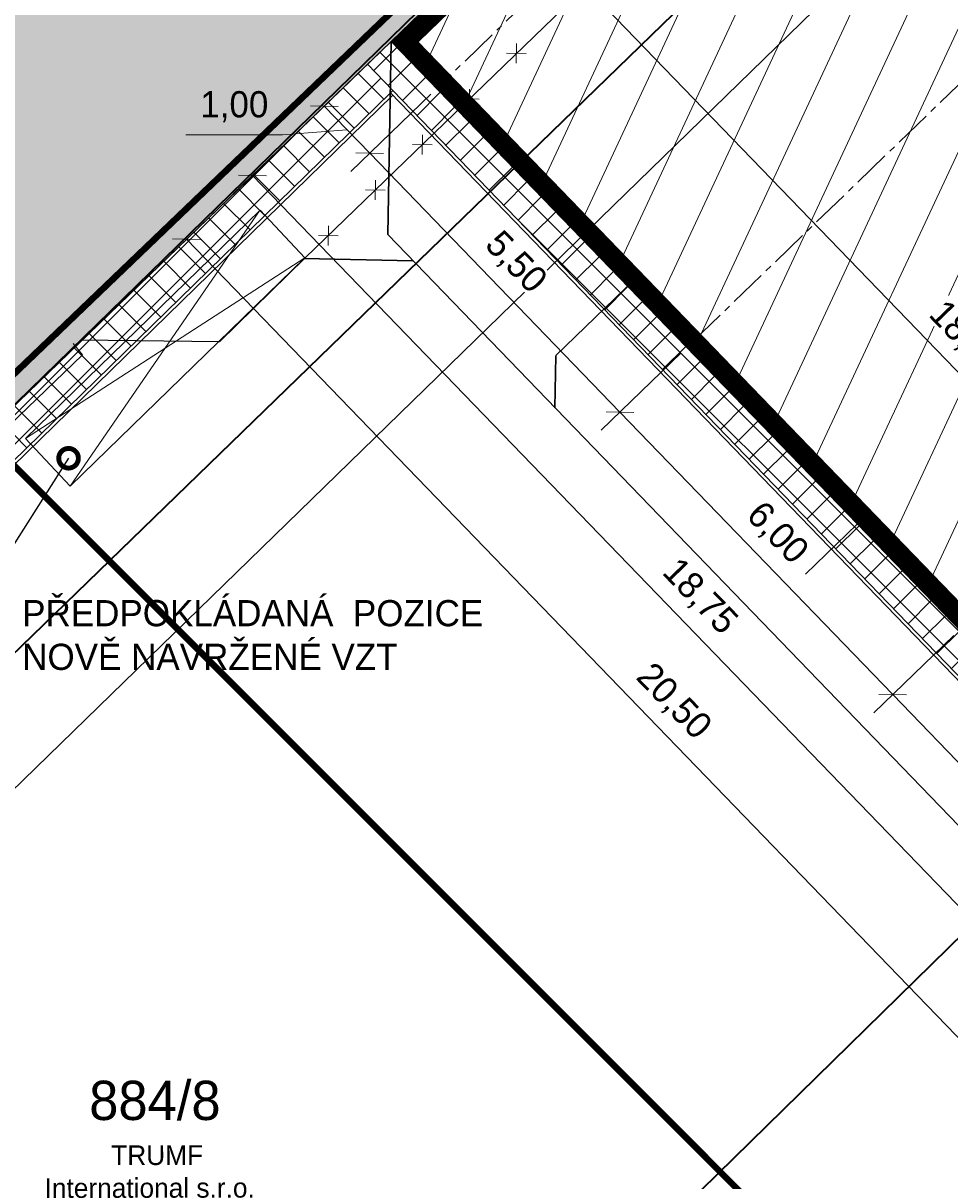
# Model space of a CAD drawing. Header units: millimetres. Extents: x -527259 to -526551, y -1129736 to -1129000.
# Tile 205 of 213: x -526854 to -526839, y -1129272 to -1129254. Entities that reach past the tile are written whole.
import ezdxf
from ezdxf import colors
from ezdxf.entities.mleader import LeaderData, LeaderLine
from ezdxf.enums import TextEntityAlignment as Align
from ezdxf.math import Vec2, Vec3

# ---------------------------------------------------------------- set-up
doc = ezdxf.new("R2010")
doc.units = ezdxf.units.MM
doc.header["$LTSCALE"] = 12
doc.header["$PDSIZE"] = -4
doc.linetypes.add('ACAD_ISO04W100', pattern=[30, 24, -3, 0, -3])
doc.linetypes.add('C_1', pattern=[0.6, 0.3, -0.3])
for name, color, linetype, lineweight in [('CKKANALIZACE_DESTOVA_PODZ', 4, 'KANALIZACE_DESTOVA_PODZ', 25), ('CKKANALIZACE_SPLASKOVA_PODZ', 30, 'KANALIZACE_SPLASKOVA_PODZ', 30), ('ISa_destova_kanalizace', 4, 'KANALIZACE_DESTOVA_PODZ', 9), ('ISa_plyn_nadzem', 6, 'PLYN_POTRUBIE_NT_NADZ', 0), ('KN tlusta', 170, 'Continuous', 35), ('koty', 6, 'Continuous', 9), ('Objekt', 230, 'Continuous', 9), ('srafy', 6, 'Continuous', 9), ('tenka', 6, 'Continuous', 9), ('text', 6, 'Continuous', 9), ('tlusta', 7, 'Continuous', 15)]:
    doc.layers.add(name, color=color, linetype=linetype, lineweight=lineweight)
doc.layers.add('netisk', color=30, linetype='Continuous', plot=False)
doc.layers.add('Parc. č.', color=170, linetype='Continuous')
doc.styles.add('laplan', font='txt', dxfattribs={"height": 0.002})
doc.styles.add('laplan N', font='txt')
doc.linetypes.add('KANALIZACE_DESTOVA_PODZ', pattern='A,35,-15,[102,CADKON.SHX,S=5,R=0,X=0,Y=5],-5,[106,CADKON.SHX,S=5,R=0,X=10,Y=0],30,-15', length=100)
doc.linetypes.add('KANALIZACE_SPLASKOVA_PODZ', pattern='A,35,-15,[102,CADKON.SHX,S=5,R=0,X=0,Y=5],-5,[102,CADKON.SHX,S=5,R=0,X=20,Y=5],30,-15', length=100)
doc.linetypes.add('PLYN_POTRUBIE_NT_NADZ', pattern='A,10,-15,[112,techsoft.shx,S=2.5,R=0,X=0,Y=0],-50,10,-10', length=95)
doc.dimstyles.new('laplan', dxfattribs={"dimscale": 0, "dimtxt": 0.002, "dimasz": 0.0015, "dimexe": 0.002, "dimexo": 0, "dimgap": 0.001, "dimtad": 1, "dimtoh": 1, "dimrnd": 0.05, "dimzin": 1, "dimtxsty": 'laplan', "dimblk": 'OBLIQUE', "dimcen": 0.002, "dimclrd": 256, "dimclre": 256, "dimclrt": 256, "dimadec": 0, "dimazin": 0, "dimtfac": 1, "dimtmove": 1, "dimatfit": 2, "dimfxl": 0.0065, "dimfxlon": 1, "dimtfill": 1, "dimlwd": 13, "dimlwe": -1, "dimarcsym": 0})

# ---------------------------------------------------------------- blocks, each defined once
blk = doc.blocks.new('_OBLIQUE')
at = {"color": 0, "linetype": 'ByBlock'}
blk.add_line((-0.5, -0.5), (0.5, 0.5), dxfattribs=at)
blk = doc.blocks.new('*D15')
at = {"layer": 'Defpoints', "color": 0, "transparency": 16777216}
for p in [(-526847.886, -1129254.115), (-526847.191, -1129254.834), (-526848.212, -1129255.821)]:
    blk.add_point(p, dxfattribs=at)
at = {"layer": 'koty', "transparency": 16777216}
for p, q in [((-526847.973, -1129254.199), (-526849.195, -1129255.38)), ((-526847.278, -1129254.918), (-526848.5, -1129256.099))]:
    blk.add_line(p, q, dxfattribs=at)
at = {"layer": 'koty', "lineweight": 13, "transparency": 16777216}
for p, q in [((-526848.907, -1129255.102), (-526848.212, -1129255.821)), ((-526849.543, -1129255.54), (-526851.019, -1129255.54)), ((-526848.56, -1129255.462), (-526849.543, -1129255.54))]:
    blk.add_line(p, q, dxfattribs=at)
at = {"layer": 'koty', "lineweight": 13, "transparency": 16777216, "xscale": 0.3, "yscale": 0.3, "zscale": 0.3}
for p, rotation in [((-526848.907, -1129255.102), 134.0210125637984), ((-526848.212, -1129255.821), 314.0210125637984)]:
    blk.add_blockref('_OBLIQUE', p, dxfattribs=dict(at, rotation=rotation))
at = {"layer": 'koty', "transparency": 16777216, "insert": (-526850.281, -1129255.111), "char_height": 0.4, "attachment_point": 5, "style": 'laplan'}
blk.add_mtext('1,00', dxfattribs=at)
blk = doc.blocks.new('*D16')
at = {"layer": 'Defpoints', "color": 0, "transparency": 16777216}
for p in [(-526847.191, -1129254.834), (-526843.369, -1129258.789), (-526844.39, -1129259.776)]:
    blk.add_point(p, dxfattribs=at)
at = {"layer": 'koty', "transparency": 16777216}
for p, q in [((-526847.278, -1129254.918), (-526848.5, -1129256.099)), ((-526843.456, -1129258.873), (-526844.678, -1129260.054))]:
    blk.add_line(p, q, dxfattribs=at)
at = {"layer": 'koty', "lineweight": 13, "transparency": 16777216}
blk.add_line((-526848.212, -1129255.821), (-526844.39, -1129259.776), dxfattribs=at)
at = {"layer": 'koty', "lineweight": 13, "transparency": 16777216, "xscale": 0.3, "yscale": 0.3, "zscale": 0.3}
for p, rotation in [((-526848.212, -1129255.821), 134.0210125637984), ((-526844.39, -1129259.776), 314.0210125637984)]:
    blk.add_blockref('_OBLIQUE', p, dxfattribs=dict(at, rotation=rotation))
at = {"layer": 'koty', "transparency": 16777216, "insert": (-526845.992, -1129257.5), "char_height": 0.4, "attachment_point": 5, "rotation": 314.021, "style": 'laplan', "bg_fill": 3, "box_fill_scale": 1.1, "bg_fill_color": 256, "bg_fill_true_color": 13158600, "bg_fill_transparency": 0}
blk.add_mtext('5,50', dxfattribs=at)
blk = doc.blocks.new('*D17')
at = {"layer": 'Defpoints', "color": 0, "transparency": 16777216}
for p in [(-526843.369, -1129258.789), (-526839.2, -1129263.104), (-526840.221, -1129264.091)]:
    blk.add_point(p, dxfattribs=at)
at = {"layer": 'koty', "transparency": 16777216}
for p, q in [((-526843.456, -1129258.873), (-526844.678, -1129260.054)), ((-526839.286, -1129263.187), (-526840.508, -1129264.369))]:
    blk.add_line(p, q, dxfattribs=at)
at = {"layer": 'koty', "lineweight": 13, "transparency": 16777216}
blk.add_line((-526844.39, -1129259.776), (-526840.221, -1129264.091), dxfattribs=at)
at = {"layer": 'koty', "lineweight": 13, "transparency": 16777216, "xscale": 0.3, "yscale": 0.3, "zscale": 0.3}
for p, rotation in [((-526844.39, -1129259.776), 134.0210125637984), ((-526840.221, -1129264.091), 314.0210125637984)]:
    blk.add_blockref('_OBLIQUE', p, dxfattribs=dict(at, rotation=rotation))
at = {"layer": 'koty', "transparency": 16777216, "insert": (-526841.997, -1129261.635), "char_height": 0.4, "attachment_point": 5, "rotation": 314.021, "style": 'laplan', "bg_fill": 3, "box_fill_scale": 1.1, "bg_fill_color": 256, "bg_fill_true_color": 13158600, "bg_fill_transparency": 0}
blk.add_mtext('6,00', dxfattribs=at)
blk = doc.blocks.new('*D18')
at = {"layer": 'Defpoints', "color": 0, "transparency": 16777216}
for p in [(-526839.2, -1129263.104), (-526835.03, -1129267.418), (-526836.051, -1129268.405)]:
    blk.add_point(p, dxfattribs=at)
at = {"layer": 'koty', "transparency": 16777216}
for p, q in [((-526839.286, -1129263.187), (-526840.508, -1129264.369)), ((-526835.116, -1129267.502), (-526836.339, -1129268.683))]:
    blk.add_line(p, q, dxfattribs=at)
at = {"layer": 'koty', "lineweight": 13, "transparency": 16777216}
blk.add_line((-526840.221, -1129264.091), (-526836.051, -1129268.405), dxfattribs=at)
at = {"layer": 'koty', "lineweight": 13, "transparency": 16777216, "xscale": 0.3, "yscale": 0.3, "zscale": 0.3}
for p, rotation in [((-526840.221, -1129264.091), 134.0210125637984), ((-526836.051, -1129268.405), 314.0210125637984)]:
    blk.add_blockref('_OBLIQUE', p, dxfattribs=dict(at, rotation=rotation))
at = {"layer": 'koty', "transparency": 16777216, "insert": (-526837.058, -1129266.754), "char_height": 0.4, "attachment_point": 5, "rotation": 314.021, "style": 'laplan', "bg_fill": 3, "box_fill_scale": 1.1, "bg_fill_color": 256, "bg_fill_true_color": 13158600, "bg_fill_transparency": 0}
blk.add_mtext('6,00', dxfattribs=at)
blk = doc.blocks.new('*D20')
at = {"layer": 'Defpoints', "color": 0, "transparency": 16777216}
for p in [(-526848.148, -1129254.368), (-526835.118, -1129267.851), (-526836.973, -1129269.644)]:
    blk.add_point(p, dxfattribs=at)
at = {"layer": 'koty', "transparency": 16777216}
for p, q in [((-526849.068, -1129255.258), (-526850.291, -1129256.439)), ((-526836.039, -1129268.74), (-526837.261, -1129269.922))]:
    blk.add_line(p, q, dxfattribs=at)
at = {"layer": 'koty', "lineweight": 13, "transparency": 16777216}
blk.add_line((-526850.003, -1129256.161), (-526836.973, -1129269.644), dxfattribs=at)
at = {"layer": 'koty', "lineweight": 13, "transparency": 16777216, "xscale": 0.3, "yscale": 0.3, "zscale": 0.3}
for p, rotation in [((-526850.003, -1129256.161), 134.0210125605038), ((-526836.973, -1129269.644), 314.0210125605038)]:
    blk.add_blockref('_OBLIQUE', p, dxfattribs=dict(at, rotation=rotation))
at = {"layer": 'koty', "transparency": 16777216, "insert": (-526843.179, -1129262.604), "char_height": 0.4, "attachment_point": 5, "rotation": 314.021, "style": 'laplan', "bg_fill": 3, "box_fill_scale": 1.1, "bg_fill_color": 256, "bg_fill_true_color": 13158600, "bg_fill_transparency": 0}
blk.add_mtext('18,75', dxfattribs=at)
blk = doc.blocks.new('*D22')
at = {"layer": 'Defpoints', "color": 0, "transparency": 16777216}
for p in [(-526847.886, -1129254.115), (-526833.64, -1129268.856), (-526836.765, -1129271.876)]:
    blk.add_point(p, dxfattribs=at)
at = {"layer": 'koty', "transparency": 16777216}
for p, q in [((-526850.076, -1129256.231), (-526851.298, -1129257.413)), ((-526835.83, -1129270.972), (-526837.052, -1129272.154))]:
    blk.add_line(p, q, dxfattribs=at)
at = {"layer": 'koty', "lineweight": 13, "transparency": 16777216}
blk.add_line((-526851.011, -1129257.135), (-526836.765, -1129271.876), dxfattribs=at)
at = {"layer": 'koty', "lineweight": 13, "transparency": 16777216, "xscale": 0.3, "yscale": 0.3, "zscale": 0.3}
for p, rotation in [((-526851.011, -1129257.135), 134.0210125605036), ((-526836.765, -1129271.876), 314.0210125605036)]:
    blk.add_blockref('_OBLIQUE', p, dxfattribs=dict(at, rotation=rotation))
at = {"layer": 'koty', "transparency": 16777216, "insert": (-526843.579, -1129264.207), "char_height": 0.4, "attachment_point": 5, "rotation": 314.021, "style": 'laplan', "bg_fill": 3, "box_fill_scale": 1.1, "bg_fill_color": 256, "bg_fill_true_color": 13158600, "bg_fill_transparency": 0}
blk.add_mtext('20,50', dxfattribs=at)
blk = doc.blocks.new('_DotSmall')
at = {"color": 0, "linetype": 'ByBlock', "const_width": 0.5}
blk.add_lwpolyline([(-0.0625, 0, 1), (0.0625, 0, 1)], format="xyb", close=True, dxfattribs=at)
blk = doc.blocks.new('*D48')
at = {"layer": 'Defpoints', "color": 0, "transparency": 16777216}
for p in [(-526845.931, -1129252.226), (-526846.268, -1129252.552), (-526833.238, -1129266.034)]:
    blk.add_point(p, dxfattribs=at)
at = {"layer": 'text', "transparency": 16777216}
for p, q in [((-526846.268, -1129252.552), (-526845.643, -1129251.948)), ((-526833.238, -1129266.034), (-526832.613, -1129265.43))]:
    blk.add_line(p, q, dxfattribs=at)
at = {"layer": 'text', "lineweight": 13, "transparency": 16777216}
blk.add_line((-526832.901, -1129265.708), (-526845.931, -1129252.226), dxfattribs=at)
at = {"layer": 'text', "lineweight": 13, "transparency": 16777216, "xscale": 0.3, "yscale": 0.3, "zscale": 0.3}
for p, rotation in [((-526845.931, -1129252.226), 134.021012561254), ((-526832.901, -1129265.708), 314.021012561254)]:
    blk.add_blockref('_OBLIQUE', p, dxfattribs=dict(at, rotation=rotation))
at = {"layer": 'text', "transparency": 16777216, "insert": (-526839.107, -1129258.668), "char_height": 0.4, "attachment_point": 5, "rotation": 314.021, "style": 'laplan', "bg_fill": 3, "box_fill_scale": 1.1, "bg_fill_color": 256, "bg_fill_true_color": 13158600, "bg_fill_transparency": 0}
blk.add_mtext('18,75', dxfattribs=at)

msp = doc.modelspace()

# ---------------------------------------------------------------- hatches: boundary and pattern name
at = {"layer": 'srafy', "transparency": 33554534}
h = msp.add_hatch(color=251, dxfattribs=at)
h.dxf.hatch_style = 1
h.paths.add_polyline_path([(-526833.93, -1129244.32), (-526825.02, -1129235.65), (-526826.96, -1129233.66), (-526813.94, -1129220.98), (-526826.96, -1129207.59), (-526859.51, -1129239.26), (-526864.3, -1129235.87), (-526874.33, -1129245.62), (-526870.32, -1129249.8), (-526874.78, -1129254.14), (-526866.88, -1129262.33), (-526870.34, -1129265.69), (-526865.282, -1129270.927), (-526855.362, -1129261.34), (-526840.12, -1129246.61), (-526838.21, -1129248.52), (-526837.83, -1129248.18), (-526831.285, -1129255.455), (-526829.093, -1129257.892), (-526824.243, -1129263.283), (-526821.61, -1129266.21), (-526821.234, -1129265.872), (-526817.65, -1129262.37), (-526820.29, -1129259.44)])
at = {"layer": 'srafy', "transparency": 33554610}
h = msp.add_hatch(dxfattribs=at)
h.set_pattern_fill('ANSI31', color=230, scale=0.25, angle=20)
h.set_pattern_definition([(65, (132287.3527, 10701.1451), (-0.71938180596, 0.33545324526), [])])
h.paths.add_polyline_path([(-526838.21, -1129248.52), (-526837.83, -1129248.18), (-526827.102, -1129260.105), (-526833.238, -1129266.034), (-526832.034, -1129267.281), (-526833.646, -1129268.85), (-526847.886, -1129254.115), (-526840.12, -1129246.61)])
h = msp.add_hatch(dxfattribs=at)
h.set_pattern_fill('ANSI37', color=230, scale=0.1)
h.set_pattern_definition([(45, (-526833.14648, -1129270.0868), (-0.2245064, 0.2245064), []), (135, (-526833.14648, -1129270.0868), (-0.2245064, -0.2245064), [])])
h.paths.add_polyline_path([(-526833.146, -1129270.087), (-526848.245, -1129254.462), (-526847.886, -1129254.115), (-526833.64, -1129268.856), (-526832.034, -1129267.281), (-526833.238, -1129266.034), (-526827.102, -1129260.105), (-526826.768, -1129260.477), (-526832.531, -1129266.047), (-526830.814, -1129267.823)])
h = msp.add_hatch(dxfattribs=at)
h.set_pattern_fill('ANSI37', color=251, scale=0.1)
h.set_pattern_definition([(45, (132287.35266, 10701.14506), (-0.22450640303, 0.22450640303), []), (135, (132287.35266, 10701.14506), (-0.22450640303, -0.22450640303), [])])
h.paths.add_polyline_path([(-526848.246, -1129254.463), (-526847.858, -1129254.864), (-526864.813, -1129271.412), (-526865.282, -1129270.927)])

# ---------------------------------------------------------------- linework, layer by layer
at = {"layer": 'CKKANALIZACE_DESTOVA_PODZ', "ltscale": 0.002}
msp.add_line((-526850.507, -1129258.702), (-526852.628, -1129258.678), dxfattribs=at)
at = {"layer": 'ISa_destova_kanalizace', "color": 4, "ltscale": 0.002}
msp.add_line((-526849.196, -1129257.419), (-526840.855, -1129249.352), dxfattribs=at)
at = {"layer": 'ISa_plyn_nadzem', "ltscale": 0.002}
msp.add_lwpolyline([(-526865.19, -1129271.023), (-526852.6, -1129258.9), (-526852.74, -1129258.73)], dxfattribs=at)
at = {"layer": 'KN tlusta'}
for points in [[(-526838.18, -1129248.46), (-526864.51, -1129273.99), (-526867.2, -1129272.14), (-526871.37, -1129267.81), (-526871.86, -1129266.9), (-526875.68, -1129255.43), (-526877.78, -1129249.08), (-526874.33, -1129245.62)], [(-526874.33, -1129245.62), (-526870.32, -1129249.8), (-526874.78, -1129254.14), (-526866.88, -1129262.33), (-526870.34, -1129265.69), (-526865.24, -1129270.97), (-526840.13, -1129246.49), (-526838.18, -1129248.46)], [(-526858.19, -1129286.41), (-526856.52, -1129288.13), (-526849.09, -1129280.63), (-526850.7, -1129279.06), (-526829.05, -1129257.85)]]:
    msp.add_lwpolyline(points, dxfattribs=at)
at = {"layer": 'netisk'}
msp.add_line((-526847.886, -1129254.115), (-526834.856, -1129267.598), dxfattribs=at)
at = {"layer": 'Objekt'}
for p, q in [((-526847.858, -1129254.864), (-526848.246, -1129254.463)), ((-526847.894, -1129254.899), (-526847.858, -1129254.864))]:
    msp.add_line(p, q, dxfattribs=at)
msp.add_lwpolyline([(-526847.886, -1129254.115), (-526840.12, -1129246.61), (-526838.21, -1129248.52), (-526837.83, -1129248.18), (-526827.102, -1129260.105), (-526833.238, -1129266.034), (-526832.034, -1129267.281), (-526833.64, -1129268.856)], close=True, dxfattribs=at)
at = {"layer": 'Objekt', "const_width": 0.3}
msp.add_lwpolyline([(-526847.674, -1129254.119), (-526840.122, -1129246.82), (-526838.216, -1129248.726), (-526837.841, -1129248.392), (-526827.311, -1129260.097), (-526834.853, -1129267.386)], close=True, dxfattribs=at)
at = {"layer": 'Objekt'}
for points in [[(-526833.615, -1129269.674), (-526847.894, -1129254.899)], [(-526833.146, -1129270.087), (-526847.858, -1129254.864)]]:
    msp.add_lwpolyline(points, dxfattribs=at)
at = {"layer": 'tenka'}
for p, q in [((-526847.894, -1129254.899), (-526865.683, -1129272.261)), ((-526847.859, -1129254.934), (-526865.649, -1129272.298))]:
    msp.add_line(p, q, dxfattribs=at)
at = {"layer": 'tlusta', "linetype": 'ACAD_ISO04W100', "ltscale": 0.002}
for p, q in [((-526839.413, -1129247.317), (-526847.191, -1129254.834)), ((-526835.301, -1129250.992), (-526843.369, -1129258.789)), ((-526847.681, -1129253.917), (-526834.651, -1129267.4))]:
    msp.add_line(p, q, dxfattribs=at)
at = {"layer": 'tlusta'}
msp.add_line((-526847.886, -1129254.115), (-526865.282, -1129270.927), dxfattribs=at)

# ---------------------------------------------------------------- dimensions: what is measured, and where the dimension line sits
at = {"layer": 'koty'}
dim = msp.add_linear_dim(base=(-526848.212, -1129255.821), p1=(-526847.886, -1129254.115), p2=(-526847.191, -1129254.834), angle=314.021, dimstyle='laplan', override={"dimscale": 0, "dimtfill": 0}, dxfattribs=at)
dim.commit()
dim.dimension.update_dxf_attribs({"geometry": '*D15', "text_midpoint": (-526849.743, -1129255.54), "dimtype": 161})

# ---------------------------------------------------------------- next in the draw order: dimensions: what is measured, and where the dimension line sits
dim = msp.add_linear_dim(base=(-526840.221, -1129264.091), p1=(-526843.369, -1129258.789), p2=(-526839.2, -1129263.104), angle=134.021, dimstyle='laplan', override={"dimscale": 0}, dxfattribs=at)
dim.commit()
dim.dimension.update_dxf_attribs({"geometry": '*D17', "text_midpoint": (-526841.997, -1129261.635)})

# ---------------------------------------------------------------- next in the draw order: dimensions: what is measured, and where the dimension line sits
dim = msp.add_linear_dim(base=(-526836.051, -1129268.405), p1=(-526839.2, -1129263.104), p2=(-526835.03, -1129267.418), angle=134.021, dimstyle='laplan', override={"dimscale": 0}, dxfattribs=at)
dim.commit()
dim.dimension.update_dxf_attribs({"geometry": '*D18', "text_midpoint": (-526837.367, -1129267.053), "dimtype": 160})

# ---------------------------------------------------------------- next in the draw order: dimensions: what is measured, and where the dimension line sits
dim = msp.add_aligned_dim(p1=(-526848.148, -1129254.368), p2=(-526835.118, -1129267.851), distance=-2.58, dimstyle='laplan', override={"dimscale": 0}, dxfattribs=at)
dim.commit()
dim.dimension.update_dxf_attribs({"geometry": '*D20', "text_midpoint": (-526843.179, -1129262.604)})

# ---------------------------------------------------------------- next in the draw order: dimensions: what is measured, and where the dimension line sits
dim = msp.add_aligned_dim(p1=(-526847.886, -1129254.115), p2=(-526833.64, -1129268.856), distance=-4.345, dimstyle='laplan', override={"dimscale": 0}, dxfattribs=at)
dim.commit()
dim.dimension.update_dxf_attribs({"geometry": '*D22', "text_midpoint": (-526843.579, -1129264.207)})

# ---------------------------------------------------------------- next in the draw order: linework, layer by layer
at = {"layer": 'CKKANALIZACE_DESTOVA_PODZ', "ltscale": 0.002}
msp.add_lwpolyline([(-526850.507, -1129258.702), (-526849.196, -1129257.419)], dxfattribs=at)
at = {"layer": 'ISa_destova_kanalizace', "color": 251, "ltscale": 0.002}
msp.add_line((-526807.549, -1129220.676), (-526861.788, -1129273.454), dxfattribs=at)
at = {"layer": 'ISa_destova_kanalizace', "color": 1, "ltscale": 0.002}
for points in [[(-526848.848, -1129257.229), (-526848.843, -1129256.929)], [(-526848.996, -1129257.077), (-526848.696, -1129257.082)]]:
    msp.add_lwpolyline(points, dxfattribs=at)
at = {"layer": 'Objekt'}
for p, q in [((-526849.894, -1129256.701), (-526852.788, -1129260.907)), ((-526853.473, -1129260.178), (-526849.202, -1129257.422))]:
    msp.add_line(p, q, dxfattribs=at)
msp.add_lwpolyline([(-526853.473, -1129260.178), (-526852.788, -1129260.907), (-526849.202, -1129257.422), (-526849.887, -1129256.694)], close=True, dxfattribs=at)

# ---------------------------------------------------------------- next in the draw order: texts
at = {"layer": 'Parc. č.', "style": 'laplan'}
msp.add_text('884/8', height=0.6, dxfattribs=at).set_placement((-526851.494, -1129270.589), align=Align.CENTER)
at = {"layer": 'text', "insert": (-526854.039, -1129270.981), "char_height": 0.3, "attachment_point": 1, "rotation": 0.1036, "style": 'laplan N'}
msp.add_mtext_dynamic_manual_height_columns('\\pi1.87775;TRUMF\\P\\pi0.85882;International s.r.o.', width=5.11793, gutter_width=2, heights=[0], dxfattribs=at)

# ---------------------------------------------------------------- next in the draw order: leaders
at = {"layer": 'text'}
ml = msp.add_multileader_mtext('Standard', dxfattribs=at)
ml.set_content('PŘEDPOKLÁDANÁ  POZICE\\PNOVĚ NAVRŽENÉ VZT', color=256, style='laplan')
ml.set_leader_properties()
ml.set_arrow_properties(name='DOTSMALL')
ml.build(insert=Vec2(0, 0))
ml.multileader.update_dxf_attribs({"dogleg_length": 0.002, "arrow_head_size": 0.6, "scale": 200})
ctx = ml.context
ctx.base_point, ctx.scale, ctx.char_height, ctx.arrow_head_size, ctx.landing_gap_size, ctx.plane_origin = Vec3(-526853.922, -1129262.852), 200, 0.4, 0.6, 0.4, Vec3(-526849.943, -1129262.068)
notes = []
notes.append((ctx, [(0, (1, 1, 0), (-526854.322, -1129262.852), (1, 0), 0.4, [(0, [(-526852.813, -1129260.481)], 0, [])])]))
ctx.mtext.insert, ctx.mtext.flow_direction = Vec3(-526853.522, -1129262.647), 5
for ctx, leaders in notes:
    for number, flags, end, landing, length, lines in leaders:
        leader = LeaderData()
        leader.index, (leader.has_last_leader_line, leader.has_dogleg_vector, leader.attachment_direction) = number, flags
        leader.last_leader_point, leader.dogleg_vector, leader.dogleg_length = Vec3(end), Vec3(landing), length
        for number, points, colour, breaks in lines:
            line = LeaderLine()
            line.index, line.vertices, line.color, line.breaks = number, Vec3.list(points), colors.encode_raw_color(colour), breaks
            leader.lines.append(line)
        ctx.leaders.append(leader)

# ---------------------------------------------------------------- next in the draw order: dimensions: what is measured, and where the dimension line sits
at = {"layer": 'koty'}
dim = msp.add_linear_dim(base=(-526844.39, -1129259.776), p1=(-526847.191, -1129254.834), p2=(-526843.369, -1129258.789), angle=134.021, dimstyle='laplan', override={"dimscale": 0}, dxfattribs=at)
dim.commit()
dim.dimension.update_dxf_attribs({"geometry": '*D16', "text_midpoint": (-526845.992, -1129257.5)})

# ---------------------------------------------------------------- next in the draw order: linework, layer by layer
at = {"layer": 'CKKANALIZACE_DESTOVA_PODZ', "lineweight": 30, "ltscale": 0.002}
for points in [[(-526847.886, -1129254.115), (-526847.937, -1129257.065)], [(-526849.218, -1129257.431), (-526847.552, -1129257.464)]]:
    msp.add_lwpolyline(points, dxfattribs=at)
at = {"layer": 'ISa_destova_kanalizace', "color": 1, "ltscale": 0.002}
for points in [[(-526846.692, -1129255.144), (-526846.687, -1129254.844)], [(-526846.84, -1129254.992), (-526846.54, -1129254.997)], [(-526847.411, -1129255.839), (-526847.406, -1129255.539)], [(-526847.558, -1129255.687), (-526847.258, -1129255.692)], [(-526848.129, -1129256.534), (-526848.124, -1129256.234)], [(-526848.277, -1129256.382), (-526847.977, -1129256.387)]]:
    msp.add_lwpolyline(points, dxfattribs=at)

# ---------------------------------------------------------------- next in the draw order: dimensions: what is measured, and where the dimension line sits
at = {"layer": 'text'}
dim = msp.add_aligned_dim(p1=(-526833.238, -1129266.034), p2=(-526846.268, -1129252.552), distance=-0.469, dimstyle='laplan', override={"dimscale": 0}, dxfattribs=at)
dim.commit()
dim.dimension.update_dxf_attribs({"geometry": '*D48', "text_midpoint": (-526839.107, -1129258.668)})

# ---------------------------------------------------------------- next in the draw order: linework, layer by layer
at = {"layer": 'CKKANALIZACE_DESTOVA_PODZ', "lineweight": 30, "ltscale": 0.002}
for points in [[(-526847.937, -1129257.065), (-526834.782, -1129270.685)], [(-526844.165, -1129257.75), (-526845.369, -1129258.913)], [(-526845.369, -1129258.914), (-526845.383, -1129259.709)]]:
    msp.add_lwpolyline(points, dxfattribs=at)
at = {"layer": 'CKKANALIZACE_SPLASKOVA_PODZ', "ltscale": 480}
msp.add_lwpolyline([(-526847.674, -1129254.119), (-526840.656, -1129261.381)], dxfattribs=at)
at = {"layer": 'ISa_destova_kanalizace', "color": 1, "ltscale": 0.002}
for points in [[(-526845.973, -1129254.448), (-526845.968, -1129254.148)], [(-526846.121, -1129254.295), (-526845.821, -1129254.3)]]:
    msp.add_lwpolyline(points, dxfattribs=at)
at = {"layer": 'netisk', "ltscale": 480}
msp.add_lwpolyline([(-526840.763, -1129261.486), (-526841.554, -1129262.25)], dxfattribs=at)
at = {"layer": 'Objekt', "linetype": 'C_1', "ltscale": 0.2, "const_width": 0.1}
msp.add_lwpolyline([(-526854.36, -1129259.878), (-526834.625, -1129279.613), (-526823.66, -1129269.054), (-526824.256, -1129268.458), (-526821.505, -1129265.734), (-526837.748, -1129247.762), (-526838.193, -1129248.203), (-526840.144, -1129246.252)], close=True, dxfattribs=at)

doc.saveas('drawing.dxf')
